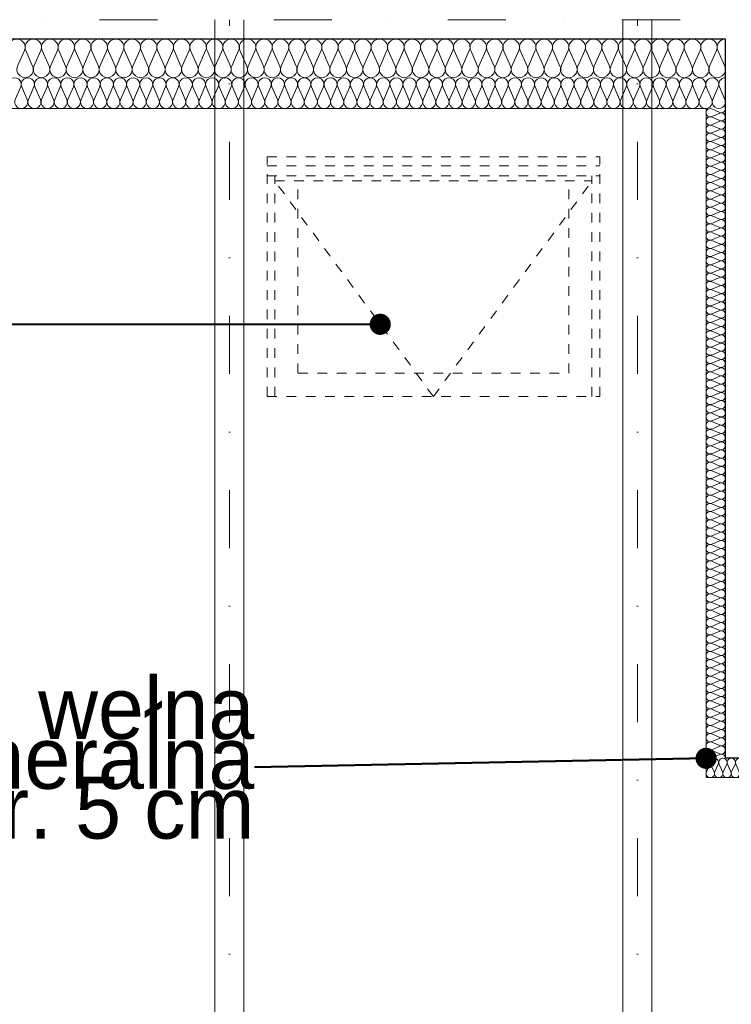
# Model space of a CAD drawing. Extents: x -440864 to -355682, y 13652 to 155872.
# Tile 138 of 179: x -421019 to -419180, y 92619 to 95165. Entities that reach past the tile are written whole.
import ezdxf

# ---------------------------------------------------------------- set-up
doc = ezdxf.new("R2010")
doc.units = 0
doc.header["$MEASUREMENT"] = 0
doc.linetypes.add('Dot & Dashed', pattern=[450, 150, -150, 0, -150])
doc.linetypes.add('Hidden Line', pattern=[50, 25, -25])
doc.layers.get('0').update_dxf_attribs({"color": 252})
for name, color, linetype in [('#podkład', 252, 'Continuous'), ('Arch ocieplenie', 252, 'Continuous'), ('Inwent Izolacje', 252, 'Continuous')]:
    doc.layers.add(name, color=color, linetype=linetype)
for name, color, linetype, lineweight in [('Arch ocieplenie_Nr_Pióra__44', 252, 'Continuous', 13), ('Arch okna_Nr_Pióra__21', 252, 'Continuous', 9), ('Arch opisy_Nr_Pióra__21', 252, 'Continuous', 9), ('Arch wykończenie_Nr_Pióra__3', 252, 'Continuous', 18), ('Inwent Izolacje_Nr_Pióra__44', 252, 'Continuous', 13), ('INWENT KONST. DREWNIANA_Nr_Pióra__2', 252, 'Continuous', 13), ('INWENT KONST. DREWNIANA_Nr_Pióra__21', 252, 'Continuous', 9), ('INWENT.ŚCIANY_Nr_Pióra__1', 252, 'Continuous', 25)]:
    doc.layers.add(name, color=color, linetype=linetype, lineweight=lineweight)
doc.styles.add('GENERATED_STYLE_4', font='txt')
doc.dimstyles.new('GENERATED_STYLE__7', dxfattribs={"dimtxt": 0.18, "dimasz": 109.44, "dimexe": 0.18, "dimexo": 0.0625, "dimgap": 0.09, "dimtad": 0, "dimtih": 1, "dimtoh": 1, "dimdec": 4, "dimzin": 0, "dimdsep": 46, "dimcen": 0.09, "dimadec": 0, "dimazin": 0, "dimtfac": 1, "dimtdec": 4, "dimtmove": 0, "dimatfit": 3, "dimldrblk": 'ARROWHEAD_11', "dimfxl": 1, "dimtolj": 1, "dimtzin": 0, "dimarcsym": 0})

# ---------------------------------------------------------------- blocks, each defined once
blk = doc.blocks.new('Izolacja cieplna 14_225', base_point=(-429844.9, 96852.6))
at = {"layer": 'Arch ocieplenie_Nr_Pióra__44', "linetype": 'Continuous'}
for p, q in [((-421030.9, 96796.4), (-421016.7, 96828.8)), ((-421013.9, 96828.8), (-420999.7, 96796.4)), ((-420996.9, 96796.4), (-420982.7, 96828.8)), ((-420979.9, 96828.8), (-420965.7, 96796.4)), ((-420962.8, 96796.4), (-420948.7, 96828.8)), ((-420945.8, 96828.8), (-420931.7, 96796.4)), ((-420928.8, 96796.4), (-420914.7, 96828.8)), ((-420911.8, 96828.8), (-420897.7, 96796.4)), ((-420894.8, 96796.4), (-420880.6, 96828.8)), ((-420877.8, 96828.8), (-420863.6, 96796.4)), ((-420860.8, 96796.4), (-420846.6, 96828.8)), ((-420843.8, 96828.8), (-420829.6, 96796.4)), ((-420826.7, 96796.4), (-420812.6, 96828.8)), ((-420809.7, 96828.8), (-420795.6, 96796.4)), ((-420792.7, 96796.4), (-420778.6, 96828.8)), ((-420775.7, 96828.8), (-420761.6, 96796.4)), ((-420758.7, 96796.4), (-420744.5, 96828.8)), ((-420741.7, 96828.8), (-420727.5, 96796.4)), ((-420724.7, 96796.4), (-420710.5, 96828.8)), ((-420707.7, 96828.8), (-420693.5, 96796.4)), ((-420690.6, 96796.4), (-420676.5, 96828.8)), ((-420673.6, 96828.8), (-420659.5, 96796.4)), ((-420656.6, 96796.4), (-420642.5, 96828.8)), ((-420639.6, 96828.8), (-420625.4, 96796.4)), ((-420622.6, 96796.4), (-420608.4, 96828.8)), ((-420605.6, 96828.8), (-420591.4, 96796.4)), ((-420588.6, 96796.4), (-420574.4, 96828.8)), ((-420571.6, 96828.8), (-420557.4, 96796.4)), ((-420554.5, 96796.4), (-420540.4, 96828.8)), ((-420537.5, 96828.8), (-420523.4, 96796.4)), ((-420520.5, 96796.4), (-420506.4, 96828.8)), ((-420503.5, 96828.8), (-420489.3, 96796.4)), ((-420486.5, 96796.4), (-420472.3, 96828.8)), ((-420469.5, 96828.8), (-420455.3, 96796.4)), ((-420452.5, 96796.4), (-420438.3, 96828.8)), ((-420435.5, 96828.8), (-420421.3, 96796.4)), ((-420418.4, 96796.4), (-420404.3, 96828.8)), ((-420401.4, 96828.8), (-420387.3, 96796.4)), ((-420384.4, 96796.4), (-420370.3, 96828.8)), ((-420367.4, 96828.8), (-420353.2, 96796.4)), ((-420350.4, 96796.4), (-420336.2, 96828.8)), ((-420333.4, 96828.8), (-420319.2, 96796.4)), ((-420316.4, 96796.4), (-420302.2, 96828.8)), ((-420299.3, 96828.8), (-420285.2, 96796.4)), ((-420282.3, 96796.4), (-420268.2, 96828.8)), ((-420265.3, 96828.8), (-420251.2, 96796.4)), ((-420248.3, 96796.4), (-420234.2, 96828.8)), ((-420231.3, 96828.8), (-420217.1, 96796.4)), ((-420214.3, 96796.4), (-420200.1, 96828.8)), ((-420197.3, 96828.8), (-420183.1, 96796.4)), ((-420180.3, 96796.4), (-420166.1, 96828.8)), ((-420163.2, 96828.8), (-420149.1, 96796.4)), ((-420146.2, 96796.4), (-420132.1, 96828.8)), ((-420129.2, 96828.8), (-420115.1, 96796.4)), ((-420112.2, 96796.4), (-420098.1, 96828.8)), ((-420095.2, 96828.8), (-420081, 96796.4)), ((-420078.2, 96796.4), (-420064, 96828.8)), ((-420061.2, 96828.8), (-420047, 96796.4)), ((-420044.2, 96796.4), (-420030, 96828.8)), ((-420027.1, 96828.8), (-420013, 96796.4)), ((-420010.1, 96796.4), (-419996, 96828.8)), ((-419993.1, 96828.8), (-419979, 96796.4)), ((-419976.1, 96796.4), (-419962, 96828.8)), ((-419959.1, 96828.8), (-419944.9, 96796.4)), ((-419942.1, 96796.4), (-419927.9, 96828.8)), ((-419925.1, 96828.8), (-419910.9, 96796.4)), ((-419908.1, 96796.4), (-419893.9, 96828.8)), ((-419891, 96828.8), (-419876.9, 96796.4)), ((-419874, 96796.4), (-419859.9, 96828.8)), ((-419857, 96828.8), (-419842.9, 96796.4)), ((-419840, 96796.4), (-419825.8, 96828.8)), ((-419823, 96828.8), (-419808.8, 96796.4)), ((-419806, 96796.4), (-419791.8, 96828.8)), ((-419789, 96828.8), (-419774.8, 96796.4)), ((-419772, 96796.4), (-419757.8, 96828.8)), ((-419754.9, 96828.8), (-419740.8, 96796.4)), ((-419737.9, 96796.4), (-419723.8, 96828.8)), ((-419720.9, 96828.8), (-419706.8, 96796.4)), ((-419703.9, 96796.4), (-419689.7, 96828.8)), ((-419686.9, 96828.8), (-419672.7, 96796.4)), ((-419669.9, 96796.4), (-419655.7, 96828.8)), ((-419652.9, 96828.8), (-419638.7, 96796.4)), ((-419635.9, 96796.4), (-419621.7, 96828.8)), ((-419618.8, 96828.8), (-419604.7, 96796.4)), ((-419601.8, 96796.4), (-419587.7, 96828.8)), ((-419584.8, 96828.8), (-419570.7, 96796.4)), ((-419567.8, 96796.4), (-419553.6, 96828.8)), ((-419550.8, 96828.8), (-419536.6, 96796.4)), ((-419533.8, 96796.4), (-419519.6, 96828.8)), ((-419516.8, 96828.8), (-419502.6, 96796.4)), ((-419499.7, 96796.4), (-419485.6, 96828.8)), ((-419482.7, 96828.8), (-419468.6, 96796.4)), ((-419465.7, 96796.4), (-419451.6, 96828.8)), ((-419448.7, 96828.8), (-419434.6, 96796.4)), ((-419431.7, 96796.4), (-419417.5, 96828.8)), ((-419414.7, 96828.8), (-419400.5, 96796.4)), ((-419397.7, 96796.4), (-419383.5, 96828.8)), ((-419380.7, 96828.8), (-419366.5, 96796.4)), ((-419363.6, 96796.4), (-419349.5, 96828.8)), ((-419346.6, 96828.8), (-419332.5, 96796.4)), ((-419329.6, 96796.4), (-419315.5, 96828.8)), ((-419312.6, 96828.8), (-419298.5, 96796.4)), ((-419295.6, 96796.4), (-419281.4, 96828.8)), ((-419278.6, 96828.8), (-419264.4, 96796.4)), ((-419261.6, 96796.4), (-419247.4, 96828.8)), ((-419244.6, 96828.8), (-419230.4, 96796.4)), ((-419227.5, 96796.4), (-419213.4, 96828.8)), ((-419210.5, 96828.8), (-419196.4, 96796.4))]:
    blk.add_line(p, q, dxfattribs=at)
for centre, start_param, end_param in [((-421032.3, 96835.6), 4.299595, 8.266774), ((-420998.3, 96835.6), 4.299595, 8.266774), ((-420964.3, 96835.6), 4.299595, 8.266774), ((-420930.3, 96835.6), 4.299595, 8.266774), ((-420896.2, 96835.6), 4.299595, 8.266774), ((-420862.2, 96835.6), 4.299595, 8.266774), ((-420828.2, 96835.6), 4.299595, 8.266774), ((-420794.1, 96835.6), 4.299595, 8.266774), ((-420760.1, 96835.6), 4.299595, 8.266774), ((-420726.1, 96835.6), 4.299595, 8.266774), ((-420692.1, 96835.6), 4.299595, 8.266774), ((-420658, 96835.6), 4.299595, 8.266774), ((-420624, 96835.6), 4.299595, 8.266774), ((-420590, 96835.6), 4.299595, 8.266774), ((-420556, 96835.6), 4.299595, 8.266774), ((-420521.9, 96835.6), 4.299595, 8.266774), ((-420487.9, 96835.6), 4.299595, 8.266774), ((-420453.9, 96835.6), 4.299595, 8.266774), ((-420419.9, 96835.6), 4.299595, 8.266774), ((-420385.8, 96835.6), 4.299595, 8.266774), ((-420351.8, 96835.6), 4.299595, 8.266774), ((-420317.8, 96835.6), 4.299595, 8.266774), ((-420283.8, 96835.6), 4.299595, 8.266774), ((-420249.7, 96835.6), 4.299595, 8.266774), ((-420215.7, 96835.6), 4.299595, 8.266774), ((-420181.7, 96835.6), 4.299595, 8.266774), ((-420147.7, 96835.6), 4.299595, 8.266774), ((-420113.6, 96835.6), 4.299595, 8.266774), ((-420079.6, 96835.6), 4.299595, 8.266774), ((-420045.6, 96835.6), 4.299595, 8.266774), ((-420011.6, 96835.6), 4.299595, 8.266774), ((-419977.5, 96835.6), 4.299595, 8.266774), ((-419943.5, 96835.6), 4.299595, 8.266774), ((-419909.5, 96835.6), 4.299595, 8.266774), ((-419875.5, 96835.6), 4.299595, 8.266774), ((-419841.4, 96835.6), 4.299595, 8.266774), ((-419807.4, 96835.6), 4.299595, 8.266774), ((-419773.4, 96835.6), 4.299595, 8.266774), ((-419739.4, 96835.6), 4.299595, 8.266774), ((-419705.3, 96835.6), 4.299595, 8.266774), ((-419671.3, 96835.6), 4.299595, 8.266774), ((-419637.3, 96835.6), 4.299595, 8.266774), ((-419603.3, 96835.6), 4.299595, 8.266774), ((-419569.2, 96835.6), 4.299595, 8.266774), ((-419535.2, 96835.6), 4.299595, 8.266774), ((-419501.2, 96835.6), 4.299595, 8.266774), ((-419467.2, 96835.6), 4.299595, 8.266774), ((-419433.1, 96835.6), 4.299595, 8.266774), ((-419399.1, 96835.6), 4.299595, 8.266774), ((-419365.1, 96835.6), 4.299595, 8.266774), ((-419331, 96835.6), 4.299595, 8.266774), ((-419297, 96835.6), 4.299595, 8.266774), ((-419263, 96835.6), 4.299595, 8.266774), ((-419229, 96835.6), 4.299595, 8.266774), ((-419194.9, 96835.6), 6.283185, 8.266774), ((-421015.3, 96789.6), 1.158003, 5.125183), ((-420981.3, 96789.6), 1.158003, 5.125183), ((-420947.3, 96789.6), 1.158003, 5.125183), ((-420913.2, 96789.6), 1.158003, 5.125183), ((-420879.2, 96789.6), 1.158003, 5.125183), ((-420845.2, 96789.6), 1.158003, 5.125183), ((-420811.2, 96789.6), 1.158003, 5.125183), ((-420777.1, 96789.6), 1.158003, 5.125183), ((-420743.1, 96789.6), 1.158003, 5.125183), ((-420709.1, 96789.6), 1.158003, 5.125183), ((-420675.1, 96789.6), 1.158003, 5.125183), ((-420641, 96789.6), 1.158003, 5.125183), ((-420607, 96789.6), 1.158003, 5.125183), ((-420573, 96789.6), 1.158003, 5.125183), ((-420539, 96789.6), 1.158003, 5.125183), ((-420504.9, 96789.6), 1.158003, 5.125183), ((-420470.9, 96789.6), 1.158003, 5.125183), ((-420436.9, 96789.6), 1.158003, 5.125183), ((-420402.9, 96789.6), 1.158003, 5.125183), ((-420368.8, 96789.6), 1.158003, 5.125183), ((-420334.8, 96789.6), 1.158003, 5.125183), ((-420300.8, 96789.6), 1.158003, 5.125183), ((-420266.8, 96789.6), 1.158003, 5.125183), ((-420232.7, 96789.6), 1.158003, 5.125183), ((-420198.7, 96789.6), 1.158003, 5.125183), ((-420164.7, 96789.6), 1.158003, 5.125183), ((-420130.6, 96789.6), 1.158003, 5.125183), ((-420096.6, 96789.6), 1.158003, 5.125183), ((-420062.6, 96789.6), 1.158003, 5.125183), ((-420028.6, 96789.6), 1.158003, 5.125183), ((-419994.5, 96789.6), 1.158003, 5.125183), ((-419960.5, 96789.6), 1.158003, 5.125183), ((-419926.5, 96789.6), 1.158003, 5.125183), ((-419892.5, 96789.6), 1.158003, 5.125183), ((-419858.4, 96789.6), 1.158003, 5.125183), ((-419824.4, 96789.6), 1.158003, 5.125183), ((-419790.4, 96789.6), 1.158003, 5.125183), ((-419756.4, 96789.6), 1.158003, 5.125183), ((-419722.3, 96789.6), 1.158003, 5.125183), ((-419688.3, 96789.6), 1.158003, 5.125183), ((-419654.3, 96789.6), 1.158003, 5.125183), ((-419620.3, 96789.6), 1.158003, 5.125183), ((-419586.2, 96789.6), 1.158003, 5.125183), ((-419552.2, 96789.6), 1.158003, 5.125183), ((-419518.2, 96789.6), 1.158003, 5.125183), ((-419484.2, 96789.6), 1.158003, 5.125183), ((-419450.1, 96789.6), 1.158003, 5.125183), ((-419416.1, 96789.6), 1.158003, 5.125183), ((-419382.1, 96789.6), 1.158003, 5.125183), ((-419348.1, 96789.6), 1.158003, 5.125183), ((-419314, 96789.6), 1.158003, 5.125183), ((-419280, 96789.6), 1.158003, 5.125183), ((-419246, 96789.6), 1.158003, 5.125183), ((-419212, 96789.6), 1.158003, 5.125183)]:
    blk.add_ellipse(centre, major_axis=(0, 17), ratio=0.999906, start_param=start_param, end_param=end_param, dxfattribs=at)
blk = doc.blocks.new('Izolacja cieplna 14_226', base_point=(-419194.9, 96952.6))
at = {"layer": 'Arch ocieplenie_Nr_Pióra__44', "linetype": 'Continuous'}
for p, q in [((-421007.2, 96922.8), (-421025, 96882.4)), ((-420985.9, 96882.4), (-421003.7, 96922.8)), ((-420964.6, 96922.8), (-420982.4, 96882.4)), ((-420943.3, 96882.4), (-420961.1, 96922.8)), ((-420922, 96922.8), (-420939.8, 96882.4)), ((-420900.7, 96882.4), (-420918.5, 96922.8)), ((-420879.4, 96922.8), (-420897.2, 96882.4)), ((-420858.1, 96882.4), (-420875.9, 96922.8)), ((-420836.8, 96922.8), (-420854.6, 96882.4)), ((-420815.5, 96882.4), (-420833.3, 96922.8)), ((-420794.2, 96922.8), (-420812, 96882.4)), ((-420772.9, 96882.4), (-420790.7, 96922.8)), ((-420751.6, 96922.8), (-420769.4, 96882.4)), ((-420730.3, 96882.4), (-420748.1, 96922.8)), ((-420709, 96922.8), (-420726.8, 96882.4)), ((-420687.7, 96882.4), (-420705.5, 96922.8)), ((-420666.4, 96922.8), (-420684.2, 96882.4)), ((-420645.1, 96882.4), (-420662.9, 96922.8)), ((-420623.8, 96922.8), (-420641.6, 96882.4)), ((-420602.5, 96882.4), (-420620.3, 96922.8)), ((-420581.2, 96922.8), (-420599, 96882.4)), ((-420559.9, 96882.4), (-420577.7, 96922.8)), ((-420538.6, 96922.8), (-420556.4, 96882.4)), ((-420517.3, 96882.4), (-420535.1, 96922.8)), ((-420496, 96922.8), (-420513.8, 96882.4)), ((-420474.7, 96882.4), (-420492.5, 96922.8)), ((-420453.4, 96922.8), (-420471.2, 96882.4)), ((-420432.1, 96882.4), (-420449.9, 96922.8)), ((-420410.8, 96922.8), (-420428.6, 96882.4)), ((-420389.5, 96882.4), (-420407.3, 96922.8)), ((-420368.2, 96922.8), (-420386, 96882.4)), ((-420346.9, 96882.4), (-420364.7, 96922.8)), ((-420325.6, 96922.8), (-420343.4, 96882.4)), ((-420304.3, 96882.4), (-420322.1, 96922.8)), ((-420283, 96922.8), (-420300.8, 96882.4)), ((-420261.7, 96882.4), (-420279.5, 96922.8)), ((-420240.4, 96922.8), (-420258.2, 96882.4)), ((-420219.1, 96882.4), (-420236.9, 96922.8)), ((-420197.8, 96922.8), (-420215.6, 96882.4)), ((-420176.5, 96882.4), (-420194.3, 96922.8)), ((-420155.2, 96922.8), (-420173, 96882.4)), ((-420133.9, 96882.4), (-420151.7, 96922.8)), ((-420112.6, 96922.8), (-420130.4, 96882.4)), ((-420091.3, 96882.4), (-420109.1, 96922.8)), ((-420070, 96922.8), (-420087.8, 96882.4)), ((-420048.7, 96882.4), (-420066.5, 96922.8)), ((-420027.4, 96922.8), (-420045.2, 96882.4)), ((-420006.1, 96882.4), (-420023.9, 96922.8)), ((-419984.8, 96922.8), (-420002.6, 96882.4)), ((-419963.5, 96882.4), (-419981.3, 96922.8)), ((-419942.2, 96922.8), (-419960, 96882.4)), ((-419920.9, 96882.4), (-419938.7, 96922.8)), ((-419899.6, 96922.8), (-419917.4, 96882.4)), ((-419878.3, 96882.4), (-419896.1, 96922.8)), ((-419857, 96922.8), (-419874.8, 96882.4)), ((-419835.7, 96882.4), (-419853.5, 96922.8)), ((-419814.4, 96922.8), (-419832.2, 96882.4)), ((-419793.1, 96882.4), (-419810.9, 96922.8)), ((-419771.8, 96922.8), (-419789.6, 96882.4)), ((-419750.5, 96882.4), (-419768.3, 96922.8)), ((-419729.2, 96922.8), (-419747, 96882.4)), ((-419707.9, 96882.4), (-419725.7, 96922.8)), ((-419686.6, 96922.8), (-419704.4, 96882.4)), ((-419665.3, 96882.4), (-419683.1, 96922.8)), ((-419644, 96922.8), (-419661.8, 96882.4)), ((-419622.7, 96882.4), (-419640.5, 96922.8)), ((-419601.4, 96922.8), (-419619.2, 96882.4)), ((-419580.1, 96882.4), (-419597.9, 96922.8)), ((-419558.8, 96922.8), (-419576.6, 96882.4)), ((-419537.5, 96882.4), (-419555.3, 96922.8)), ((-419516.2, 96922.8), (-419534, 96882.4)), ((-419494.9, 96882.4), (-419512.7, 96922.8)), ((-419473.6, 96922.8), (-419491.4, 96882.4)), ((-419452.3, 96882.4), (-419470.1, 96922.8)), ((-419431, 96922.8), (-419448.8, 96882.4)), ((-419409.7, 96882.4), (-419427.5, 96922.8)), ((-419388.4, 96922.8), (-419406.2, 96882.4)), ((-419367.1, 96882.4), (-419384.9, 96922.8)), ((-419345.8, 96922.8), (-419363.6, 96882.4)), ((-419324.5, 96882.4), (-419342.3, 96922.8)), ((-419303.2, 96922.8), (-419321, 96882.4)), ((-419281.9, 96882.4), (-419299.7, 96922.8)), ((-419260.6, 96922.8), (-419278.4, 96882.4)), ((-419239.3, 96882.4), (-419257.1, 96922.8)), ((-419218, 96922.8), (-419235.8, 96882.4)), ((-419196.7, 96882.4), (-419214.5, 96922.8))]:
    blk.add_line(p, q, dxfattribs=at)
for centre, start_param, end_param in [((-421026.7, 96931.3), 2.7288, 6.695979), ((-420984.1, 96931.3), 2.7288, 6.695979), ((-420941.5, 96931.3), 2.7288, 6.695979), ((-420898.9, 96931.3), 2.7288, 6.695979), ((-420856.3, 96931.3), 2.7288, 6.695979), ((-420813.7, 96931.3), 2.7288, 6.695979), ((-420771.1, 96931.3), 2.7288, 6.695979), ((-420728.5, 96931.3), 2.7288, 6.695979), ((-420685.9, 96931.3), 2.7288, 6.695979), ((-420643.3, 96931.3), 2.7288, 6.695979), ((-420600.7, 96931.3), 2.7288, 6.695979), ((-420558.1, 96931.3), 2.7288, 6.695979), ((-420515.5, 96931.3), 2.7288, 6.695979), ((-420472.9, 96931.3), 2.7288, 6.695979), ((-420430.3, 96931.3), 2.7288, 6.695979), ((-420387.7, 96931.3), 2.7288, 6.695979), ((-420345.1, 96931.3), 2.7288, 6.695979), ((-420302.5, 96931.3), 2.7288, 6.695979), ((-420259.9, 96931.3), 2.7288, 6.695979), ((-420217.3, 96931.3), 2.7288, 6.695979), ((-420174.7, 96931.3), 2.7288, 6.695979), ((-420132.1, 96931.3), 2.7288, 6.695979), ((-420089.5, 96931.3), 2.7288, 6.695979), ((-420046.9, 96931.3), 2.7288, 6.695979), ((-420004.3, 96931.3), 2.7288, 6.695979), ((-419961.7, 96931.3), 2.7288, 6.695979), ((-419919.1, 96931.3), 2.7288, 6.695979), ((-419876.5, 96931.3), 2.7288, 6.695979), ((-419833.9, 96931.3), 2.7288, 6.695979), ((-419791.3, 96931.3), 2.7288, 6.695979), ((-419748.7, 96931.3), 2.7288, 6.695979), ((-419706.1, 96931.3), 2.7288, 6.695979), ((-419663.5, 96931.3), 2.7288, 6.695979), ((-419620.9, 96931.3), 2.7288, 6.695979), ((-419578.3, 96931.3), 2.7288, 6.695979), ((-419535.7, 96931.3), 2.7288, 6.695979), ((-419493.1, 96931.3), 2.7288, 6.695979), ((-419450.5, 96931.3), 2.7288, 6.695979), ((-419407.9, 96931.3), 2.7288, 6.695979), ((-419365.3, 96931.3), 2.7288, 6.695979), ((-419322.7, 96931.3), 2.7288, 6.695979), ((-419280.1, 96931.3), 2.7288, 6.695979), ((-419237.5, 96931.3), 2.7288, 6.695979), ((-419194.9, 96931.3), 4.712389, 6.695979), ((-421005.4, 96873.9), 5.870392, 9.837571), ((-420962.8, 96873.9), 5.870392, 9.837571), ((-420920.2, 96873.9), 5.870392, 9.837571), ((-420877.6, 96873.9), 5.870392, 9.837571), ((-420835, 96873.9), 5.870392, 9.837571), ((-420792.4, 96873.9), 5.870392, 9.837571), ((-420749.8, 96873.9), 5.870392, 9.837571), ((-420707.2, 96873.9), 5.870392, 9.837571), ((-420664.6, 96873.9), 5.870392, 9.837571), ((-420622, 96873.9), 5.870392, 9.837571), ((-420579.4, 96873.9), 5.870392, 9.837571), ((-420536.8, 96873.9), 5.870392, 9.837571), ((-420494.2, 96873.9), 5.870392, 9.837571), ((-420451.6, 96873.9), 5.870392, 9.837571), ((-420409, 96873.9), 5.870392, 9.837571), ((-420366.4, 96873.9), 5.870392, 9.837571), ((-420323.8, 96873.9), 5.870392, 9.837571), ((-420281.2, 96873.9), 5.870392, 9.837571), ((-420238.6, 96873.9), 5.870392, 9.837571), ((-420196, 96873.9), 5.870392, 9.837571), ((-420153.4, 96873.9), 5.870392, 9.837571), ((-420110.8, 96873.9), 5.870392, 9.837571), ((-420068.2, 96873.9), 5.870392, 9.837571), ((-420025.6, 96873.9), 5.870392, 9.837571), ((-419983, 96873.9), 5.870392, 9.837571), ((-419940.4, 96873.9), 5.870392, 9.837571), ((-419897.8, 96873.9), 5.870392, 9.837571), ((-419855.2, 96873.9), 5.870392, 9.837571), ((-419812.6, 96873.9), 5.870392, 9.837571), ((-419770, 96873.9), 5.870392, 9.837571), ((-419727.4, 96873.9), 5.870392, 9.837571), ((-419684.8, 96873.9), 5.870392, 9.837571), ((-419642.2, 96873.9), 5.870392, 9.837571), ((-419599.6, 96873.9), 5.870392, 9.837571), ((-419557, 96873.9), 5.870392, 9.837571), ((-419514.4, 96873.9), 5.870392, 9.837571), ((-419471.8, 96873.9), 5.870392, 9.837571), ((-419429.2, 96873.9), 5.870392, 9.837571), ((-419386.6, 96873.9), 5.870392, 9.837571), ((-419344, 96873.9), 5.870392, 9.837571), ((-419301.4, 96873.9), 5.870392, 9.837571), ((-419258.8, 96873.9), 5.870392, 9.837571), ((-419216.2, 96873.9), 5.870392, 9.837571)]:
    blk.add_ellipse(centre, major_axis=(-21.3, 0), ratio=0.998489, start_param=start_param, end_param=end_param, dxfattribs=at)
blk = doc.blocks.new('Izolacja cieplna 14_362', base_point=(-419194.9, 95092.6))
at = {"layer": 'Inwent Izolacje_Nr_Pióra__44', "linetype": 'Continuous'}
for p, q in [((-419209.8, 96762.9), (-419230, 96771.7)), ((-419230, 96752.2), (-419209.8, 96761.1)), ((-419209.8, 96741.6), (-419230, 96750.4)), ((-419230, 96731), (-419209.8, 96739.8)), ((-419209.8, 96720.3), (-419230, 96729.2)), ((-419230, 96709.7), (-419209.8, 96718.6)), ((-419209.8, 96699.1), (-419230, 96707.9)), ((-419230, 96688.4), (-419209.8, 96697.3)), ((-419209.8, 96677.8), (-419230, 96686.7)), ((-419230, 96667.2), (-419209.8, 96676)), ((-419209.8, 96656.5), (-419230, 96665.4)), ((-419230, 96645.9), (-419209.8, 96654.8)), ((-419209.8, 96635.3), (-419230, 96644.1)), ((-419230, 96624.6), (-419209.8, 96633.5)), ((-419209.8, 96614), (-419230, 96622.9)), ((-419230, 96603.4), (-419209.8, 96612.2)), ((-419209.8, 96592.7), (-419230, 96601.6)), ((-419230, 96582.1), (-419209.8, 96591)), ((-419209.8, 96571.5), (-419230, 96580.3)), ((-419230, 96560.8), (-419209.8, 96569.7)), ((-419209.8, 96550.2), (-419230, 96559.1)), ((-419230, 96539.6), (-419209.8, 96548.4)), ((-419209.8, 96528.9), (-419230, 96537.8)), ((-419230, 96518.3), (-419209.8, 96527.2)), ((-419209.8, 96507.7), (-419230, 96516.5)), ((-419230, 96497), (-419209.8, 96505.9)), ((-419209.8, 96486.4), (-419230, 96495.3)), ((-419230, 96475.8), (-419209.8, 96484.6)), ((-419209.8, 96465.1), (-419230, 96474)), ((-419230, 96454.5), (-419209.8, 96463.4)), ((-419209.8, 96443.9), (-419230, 96452.7)), ((-419230, 96433.2), (-419209.8, 96442.1)), ((-419209.8, 96422.6), (-419230, 96431.5)), ((-419230, 96412), (-419209.8, 96420.8)), ((-419209.8, 96401.4), (-419230, 96410.2)), ((-419230, 96390.7), (-419209.8, 96399.6)), ((-419209.8, 96380.1), (-419230, 96388.9)), ((-419230, 96369.5), (-419209.8, 96378.3)), ((-419209.8, 96358.8), (-419230, 96367.7)), ((-419230, 96348.2), (-419209.8, 96357)), ((-419209.8, 96337.6), (-419230, 96346.4)), ((-419230, 96326.9), (-419209.8, 96335.8)), ((-419209.8, 96316.3), (-419230, 96325.1)), ((-419230, 96305.7), (-419209.8, 96314.5)), ((-419209.8, 96295), (-419230, 96303.9)), ((-419230, 96284.4), (-419209.8, 96293.2)), ((-419209.8, 96273.8), (-419230, 96282.6)), ((-419230, 96263.1), (-419209.8, 96272)), ((-419209.8, 96252.5), (-419230, 96261.3)), ((-419230, 96241.9), (-419209.8, 96250.7)), ((-419209.8, 96231.2), (-419230, 96240.1)), ((-419230, 96220.6), (-419209.8, 96229.4)), ((-419209.8, 96210), (-419230, 96218.8)), ((-419230, 96199.3), (-419209.8, 96208.2)), ((-419209.8, 96188.7), (-419230, 96197.5)), ((-419230, 96178.1), (-419209.8, 96186.9)), ((-419209.8, 96167.4), (-419230, 96176.3)), ((-419230, 96156.8), (-419209.8, 96165.6)), ((-419209.8, 96146.2), (-419230, 96155)), ((-419230, 96135.5), (-419209.8, 96144.4)), ((-419209.8, 96124.9), (-419230, 96133.7)), ((-419230, 96114.3), (-419209.8, 96123.1)), ((-419209.8, 96103.6), (-419230, 96112.5)), ((-419230, 96093), (-419209.8, 96101.8)), ((-419209.8, 96082.4), (-419230, 96091.2)), ((-419230, 96071.7), (-419209.8, 96080.6)), ((-419209.8, 96061.1), (-419230, 96069.9)), ((-419230, 96050.5), (-419209.8, 96059.3)), ((-419209.8, 96039.8), (-419230, 96048.7)), ((-419230, 96029.2), (-419209.8, 96038)), ((-419209.8, 96018.6), (-419230, 96027.4)), ((-419230, 96007.9), (-419209.8, 96016.8)), ((-419209.8, 95997.3), (-419230, 96006.1)), ((-419230, 95986.7), (-419209.8, 95995.5)), ((-419209.8, 95976), (-419230, 95984.9)), ((-419230, 95965.4), (-419209.8, 95974.2)), ((-419209.8, 95954.8), (-419230, 95963.6)), ((-419230, 95944.1), (-419209.8, 95953)), ((-419209.8, 95933.5), (-419230, 95942.3)), ((-419230, 95922.9), (-419209.8, 95931.7)), ((-419209.8, 95912.2), (-419230, 95921.1)), ((-419230, 95901.6), (-419209.8, 95910.5)), ((-419209.8, 95891), (-419230, 95899.8)), ((-419230, 95880.3), (-419209.8, 95889.2)), ((-419209.8, 95869.7), (-419230, 95878.6)), ((-419230, 95859.1), (-419209.8, 95867.9)), ((-419209.8, 95848.4), (-419230, 95857.3)), ((-419230, 95837.8), (-419209.8, 95846.7)), ((-419209.8, 95827.2), (-419230, 95836)), ((-419230, 95816.5), (-419209.8, 95825.4)), ((-419209.8, 95805.9), (-419230, 95814.8)), ((-419230, 95795.3), (-419209.8, 95804.1)), ((-419209.8, 95784.6), (-419230, 95793.5)), ((-419230, 95774), (-419209.8, 95782.9)), ((-419209.8, 95763.4), (-419230, 95772.2)), ((-419230, 95752.7), (-419209.8, 95761.6)), ((-419209.8, 95742.1), (-419230, 95751)), ((-419230, 95731.5), (-419209.8, 95740.3)), ((-419209.8, 95720.8), (-419230, 95729.7)), ((-419230, 95710.2), (-419209.8, 95719.1)), ((-419209.8, 95699.6), (-419230, 95708.4)), ((-419230, 95688.9), (-419209.8, 95697.8)), ((-419209.8, 95678.3), (-419230, 95687.2)), ((-419230, 95667.7), (-419209.8, 95676.5)), ((-419209.8, 95657), (-419230, 95665.9)), ((-419230, 95646.4), (-419209.8, 95655.3)), ((-419209.8, 95635.8), (-419230, 95644.6)), ((-419230, 95625.1), (-419209.8, 95634)), ((-419209.8, 95614.5), (-419230, 95623.4)), ((-419230, 95603.9), (-419209.8, 95612.7)), ((-419209.8, 95593.3), (-419230, 95602.1)), ((-419230, 95582.6), (-419209.8, 95591.5)), ((-419209.8, 95572), (-419230, 95580.8)), ((-419230, 95561.4), (-419209.8, 95570.2)), ((-419209.8, 95550.7), (-419230, 95559.6)), ((-419230, 95540.1), (-419209.8, 95548.9)), ((-419209.8, 95529.5), (-419230, 95538.3)), ((-419230, 95518.8), (-419209.8, 95527.7)), ((-419209.8, 95508.2), (-419230, 95517)), ((-419230, 95497.6), (-419209.8, 95506.4)), ((-419209.8, 95486.9), (-419230, 95495.8)), ((-419230, 95476.3), (-419209.8, 95485.1)), ((-419209.8, 95465.7), (-419230, 95474.5)), ((-419230, 95455), (-419209.8, 95463.9)), ((-419209.8, 95444.4), (-419230, 95453.2)), ((-419230, 95433.8), (-419209.8, 95442.6)), ((-419209.8, 95423.1), (-419230, 95432)), ((-419230, 95412.5), (-419209.8, 95421.3)), ((-419209.8, 95401.9), (-419230, 95410.7)), ((-419230, 95391.2), (-419209.8, 95400.1)), ((-419209.8, 95380.6), (-419230, 95389.4)), ((-419230, 95370), (-419209.8, 95378.8)), ((-419209.8, 95359.3), (-419230, 95368.2)), ((-419230, 95348.7), (-419209.8, 95357.5)), ((-419209.8, 95338.1), (-419230, 95346.9)), ((-419230, 95327.4), (-419209.8, 95336.3)), ((-419209.8, 95316.8), (-419230, 95325.6)), ((-419230, 95306.2), (-419209.8, 95315)), ((-419209.8, 95295.5), (-419230, 95304.4)), ((-419230, 95284.9), (-419209.8, 95293.7)), ((-419209.8, 95274.3), (-419230, 95283.1)), ((-419230, 95263.6), (-419209.8, 95272.5)), ((-419209.8, 95253), (-419230, 95261.8)), ((-419230, 95242.4), (-419209.8, 95251.2)), ((-419209.8, 95231.7), (-419230, 95240.6)), ((-419230, 95221.1), (-419209.8, 95229.9)), ((-419209.8, 95210.5), (-419230, 95219.3)), ((-419230, 95199.8), (-419209.8, 95208.7)), ((-419209.8, 95189.2), (-419230, 95198)), ((-419230, 95178.6), (-419209.8, 95187.4)), ((-419209.8, 95167.9), (-419230, 95176.8)), ((-419230, 95157.3), (-419209.8, 95166.1)), ((-419209.8, 95146.7), (-419230, 95155.5)), ((-419230, 95136), (-419209.8, 95144.9)), ((-419209.8, 95125.4), (-419230, 95134.2)), ((-419230, 95114.8), (-419209.8, 95123.6)), ((-419209.8, 95104.1), (-419230, 95113)), ((-419230, 95093.5), (-419209.8, 95102.4))]:
    blk.add_line(p, q, dxfattribs=at)
for centre, start_param, end_param in [((-419234.3, 96762), 4.299595, 8.266775), ((-419234.3, 96740.7), 4.299595, 8.266775), ((-419205.6, 96772.6), 1.158004, 3.141593), ((-419205.6, 96751.3), 1.158004, 5.125183), ((-419234.3, 96719.4), 4.299595, 8.266775), ((-419205.6, 96730.1), 1.158004, 5.125183), ((-419234.3, 96698.2), 4.299595, 8.266775), ((-419205.6, 96708.8), 1.158004, 5.125183), ((-419205.6, 96687.5), 1.158004, 5.125183), ((-419234.3, 96676.9), 4.299595, 8.266775), ((-419205.6, 96666.3), 1.158004, 5.125183), ((-419234.3, 96655.6), 4.299595, 8.266775), ((-419205.6, 96645), 1.158004, 5.125183), ((-419234.3, 96634.4), 4.299595, 8.266775), ((-419234.3, 96613.1), 4.299595, 8.266775), ((-419205.6, 96623.7), 1.158004, 5.125183), ((-419234.3, 96591.8), 4.299595, 8.266775), ((-419205.6, 96602.5), 1.158004, 5.125183), ((-419234.3, 96570.6), 4.299595, 8.266775), ((-419205.6, 96581.2), 1.158004, 5.125183), ((-419234.3, 96549.3), 4.299595, 8.266775), ((-419205.6, 96560), 1.158004, 5.125183), ((-419205.6, 96538.7), 1.158004, 5.125183), ((-419234.3, 96528.1), 4.299595, 8.266775), ((-419205.6, 96517.4), 1.158004, 5.125183), ((-419234.3, 96506.8), 4.299595, 8.266775), ((-419234.3, 96485.5), 4.299595, 8.266775), ((-419205.6, 96496.2), 1.158004, 5.125183), ((-419234.3, 96464.3), 4.299595, 8.266775), ((-419205.6, 96474.9), 1.158004, 5.125183), ((-419234.3, 96443), 4.299595, 8.266775), ((-419205.6, 96453.6), 1.158004, 5.125183), ((-419234.3, 96421.7), 4.299595, 8.266775), ((-419205.6, 96432.4), 1.158004, 5.125183), ((-419205.6, 96411.1), 1.158004, 5.125183), ((-419234.3, 96400.5), 4.299595, 8.266775), ((-419205.6, 96389.8), 1.158004, 5.125183), ((-419234.3, 96379.2), 4.299595, 8.266775), ((-419234.3, 96357.9), 4.299595, 8.266775), ((-419205.6, 96368.6), 1.158004, 5.125183), ((-419234.3, 96336.7), 4.299595, 8.266775), ((-419205.6, 96347.3), 1.158004, 5.125183), ((-419234.3, 96315.4), 4.299595, 8.266775), ((-419205.6, 96326), 1.158004, 5.125183), ((-419234.3, 96294.1), 4.299595, 8.266775), ((-419205.6, 96304.8), 1.158004, 5.125183), ((-419205.6, 96283.5), 1.158004, 5.125183), ((-419234.3, 96272.9), 4.299595, 8.266775), ((-419205.6, 96262.2), 1.158004, 5.125183), ((-419234.3, 96251.6), 4.299595, 8.266775), ((-419234.3, 96230.3), 4.299595, 8.266775), ((-419205.6, 96241), 1.158004, 5.125183), ((-419234.3, 96209.1), 4.299595, 8.266775), ((-419205.6, 96219.7), 1.158004, 5.125183), ((-419234.3, 96187.8), 4.299595, 8.266775), ((-419205.6, 96198.4), 1.158004, 5.125183), ((-419234.3, 96166.5), 4.299595, 8.266775), ((-419205.6, 96177.2), 1.158004, 5.125183), ((-419205.6, 96155.9), 1.158004, 5.125183), ((-419234.3, 96145.3), 4.299595, 8.266775), ((-419205.6, 96134.6), 1.158004, 5.125183), ((-419234.3, 96124), 4.299595, 8.266775), ((-419234.3, 96102.7), 4.299595, 8.266775), ((-419205.6, 96113.4), 1.158004, 5.125183), ((-419234.3, 96081.5), 4.299595, 8.266775), ((-419205.6, 96092.1), 1.158004, 5.125183), ((-419234.3, 96060.2), 4.299595, 8.266775), ((-419205.6, 96070.8), 1.158004, 5.125183), ((-419234.3, 96038.9), 4.299595, 8.266775), ((-419205.6, 96049.6), 1.158004, 5.125183), ((-419205.6, 96028.3), 1.158004, 5.125183), ((-419234.3, 96017.7), 4.299595, 8.266775), ((-419205.6, 96007), 1.158004, 5.125183), ((-419234.3, 95996.4), 4.299595, 8.266775), ((-419234.3, 95975.1), 4.299595, 8.266775), ((-419205.6, 95985.8), 1.158004, 5.125183), ((-419234.3, 95953.9), 4.299595, 8.266775), ((-419205.6, 95964.5), 1.158004, 5.125183), ((-419234.3, 95932.6), 4.299595, 8.266775), ((-419205.6, 95943.2), 1.158004, 5.125183), ((-419234.3, 95911.3), 4.299595, 8.266775), ((-419205.6, 95922), 1.158004, 5.125183), ((-419205.6, 95900.7), 1.158004, 5.125183), ((-419234.3, 95890.1), 4.299595, 8.266775), ((-419205.6, 95879.4), 1.158004, 5.125183), ((-419234.3, 95868.8), 4.299595, 8.266775), ((-419234.3, 95847.5), 4.299595, 8.266775), ((-419205.6, 95858.2), 1.158004, 5.125183), ((-419234.3, 95826.3), 4.299595, 8.266775), ((-419205.6, 95836.9), 1.158004, 5.125183), ((-419234.3, 95805), 4.299595, 8.266775), ((-419205.6, 95815.6), 1.158004, 5.125183), ((-419234.3, 95783.7), 4.299595, 8.266775), ((-419205.6, 95794.4), 1.158004, 5.125183), ((-419205.6, 95773.1), 1.158004, 5.125183), ((-419234.3, 95762.5), 4.299595, 8.266775), ((-419205.6, 95751.9), 1.158004, 5.125183), ((-419234.3, 95741.2), 4.299595, 8.266775), ((-419234.3, 95720), 4.299595, 8.266775), ((-419205.6, 95730.6), 1.158004, 5.125183), ((-419234.3, 95698.7), 4.299595, 8.266775), ((-419205.6, 95709.3), 1.158004, 5.125183), ((-419234.3, 95677.4), 4.299595, 8.266775), ((-419205.6, 95688.1), 1.158004, 5.125183), ((-419234.3, 95656.2), 4.299595, 8.266775), ((-419205.6, 95666.8), 1.158004, 5.125183), ((-419205.6, 95645.5), 1.158004, 5.125183), ((-419234.3, 95634.9), 4.299595, 8.266775), ((-419205.6, 95624.3), 1.158004, 5.125183), ((-419234.3, 95613.6), 4.299595, 8.266775), ((-419205.6, 95603), 1.158004, 5.125183), ((-419234.3, 95592.4), 4.299595, 8.266775), ((-419234.3, 95571.1), 4.299595, 8.266775), ((-419205.6, 95581.7), 1.158004, 5.125183), ((-419234.3, 95549.8), 4.299595, 8.266775), ((-419205.6, 95560.5), 1.158004, 5.125183), ((-419234.3, 95528.6), 4.299595, 8.266775), ((-419205.6, 95539.2), 1.158004, 5.125183), ((-419205.6, 95517.9), 1.158004, 5.125183), ((-419234.3, 95507.3), 4.299595, 8.266775), ((-419205.6, 95496.7), 1.158004, 5.125183), ((-419234.3, 95486), 4.299595, 8.266775), ((-419205.6, 95475.4), 1.158004, 5.125183), ((-419234.3, 95464.8), 4.299595, 8.266775), ((-419234.3, 95443.5), 4.299595, 8.266775), ((-419205.6, 95454.1), 1.158004, 5.125183), ((-419234.3, 95422.2), 4.299595, 8.266775), ((-419205.6, 95432.9), 1.158004, 5.125183), ((-419234.3, 95401), 4.299595, 8.266775), ((-419205.6, 95411.6), 1.158004, 5.125183), ((-419205.6, 95390.3), 1.158004, 5.125183), ((-419234.3, 95379.7), 4.299595, 8.266775), ((-419205.6, 95369.1), 1.158004, 5.125183), ((-419234.3, 95358.4), 4.299595, 8.266775), ((-419205.6, 95347.8), 1.158004, 5.125183), ((-419234.3, 95337.2), 4.299595, 8.266775), ((-419234.3, 95315.9), 4.299595, 8.266775), ((-419205.6, 95326.5), 1.158004, 5.125183), ((-419234.3, 95294.6), 4.299595, 8.266775), ((-419205.6, 95305.3), 1.158004, 5.125183), ((-419234.3, 95273.4), 4.299595, 8.266775), ((-419205.6, 95284), 1.158004, 5.125183), ((-419205.6, 95262.7), 1.158004, 5.125183), ((-419234.3, 95252.1), 4.299595, 8.266775), ((-419205.6, 95241.5), 1.158004, 5.125183), ((-419234.3, 95230.8), 4.299595, 8.266775), ((-419205.6, 95220.2), 1.158004, 5.125183), ((-419234.3, 95209.6), 4.299595, 8.266775), ((-419234.3, 95188.3), 4.299595, 8.266775), ((-419205.6, 95198.9), 1.158004, 5.125183), ((-419234.3, 95167), 4.299595, 8.266775), ((-419205.6, 95177.7), 1.158004, 5.125183), ((-419234.3, 95145.8), 4.299595, 8.266775), ((-419205.6, 95156.4), 1.158004, 5.125183), ((-419205.6, 95135.1), 1.158004, 5.125183), ((-419234.3, 95124.5), 4.299595, 8.266775), ((-419205.6, 95113.9), 1.158004, 5.125183), ((-419234.3, 95103.2), 4.299595, 8.266775), ((-419205.6, 95092.6), 3.141593, 5.125182)]:
    blk.add_ellipse(centre, major_axis=(-10.6, 0), ratio=0.999906, start_param=start_param, end_param=end_param, dxfattribs=at)
blk = doc.blocks.new('Izolacja cieplna 14_364', base_point=(-419244.9, 95092.6))
at = {"layer": 'Inwent Izolacje_Nr_Pióra__44', "linetype": 'Continuous'}
for p, q in [((-419244, 95057.5), (-419235, 95077.7)), ((-419233.2, 95077.7), (-419224.2, 95057.5)), ((-419222.4, 95057.5), (-419213.4, 95077.7)), ((-419211.5, 95077.7), (-419202.5, 95057.5)), ((-419200.7, 95057.5), (-419191.7, 95077.7)), ((-419189.9, 95077.7), (-419180.9, 95057.5)), ((-419179, 95057.5), (-419170, 95077.7)), ((-419168.2, 95077.7), (-419159.2, 95057.5)), ((-419157.4, 95057.5), (-419148.4, 95077.7)), ((-419146.5, 95077.7), (-419137.5, 95057.5)), ((-419135.7, 95057.5), (-419126.7, 95077.7)), ((-419124.9, 95077.7), (-419115.9, 95057.5)), ((-419114, 95057.5), (-419105, 95077.7)), ((-419103.2, 95077.7), (-419094.2, 95057.5)), ((-419092.4, 95057.5), (-419083.4, 95077.7)), ((-419081.5, 95077.7), (-419072.5, 95057.5)), ((-419070.7, 95057.5), (-419061.7, 95077.7)), ((-419059.9, 95077.7), (-419050.9, 95057.5)), ((-419049, 95057.5), (-419040, 95077.7)), ((-419038.2, 95077.7), (-419029.2, 95057.5)), ((-419027.4, 95057.5), (-419018.4, 95077.7)), ((-419016.5, 95077.7), (-419007.5, 95057.5)), ((-419005.7, 95057.5), (-418996.7, 95077.7)), ((-418994.9, 95077.7), (-418985.9, 95057.5)), ((-418984, 95057.5), (-418975, 95077.7)), ((-418973.2, 95077.7), (-418964.2, 95057.5)), ((-418962.4, 95057.5), (-418953.4, 95077.7)), ((-418951.5, 95077.7), (-418942.5, 95057.5)), ((-418940.7, 95057.5), (-418931.7, 95077.7)), ((-418929.9, 95077.7), (-418920.9, 95057.5)), ((-418919, 95057.5), (-418910, 95077.7)), ((-418908.2, 95077.7), (-418899.2, 95057.5)), ((-418897.4, 95057.5), (-418888.4, 95077.7)), ((-418886.5, 95077.7), (-418877.5, 95057.5)), ((-418875.7, 95057.5), (-418866.7, 95077.7)), ((-418864.9, 95077.7), (-418855.9, 95057.5)), ((-418854, 95057.5), (-418845, 95077.7)), ((-418843.2, 95077.7), (-418834.2, 95057.5)), ((-418832.4, 95057.5), (-418823.4, 95077.7)), ((-418821.5, 95077.7), (-418812.5, 95057.5)), ((-418810.7, 95057.5), (-418801.7, 95077.7)), ((-418799.9, 95077.7), (-418790.9, 95057.5)), ((-418789, 95057.5), (-418780, 95077.7)), ((-418778.2, 95077.7), (-418769.2, 95057.5)), ((-418767.4, 95057.5), (-418758.4, 95077.7)), ((-418756.5, 95077.7), (-418747.5, 95057.5)), ((-418745.7, 95057.5), (-418736.7, 95077.7)), ((-418734.9, 95077.7), (-418725.9, 95057.5))]:
    blk.add_line(p, q, dxfattribs=at)
for centre, start_param, end_param in [((-419244.9, 95082), 5.870392, 7.853982), ((-419223.3, 95082), 5.870392, 9.837571), ((-419201.6, 95082), 5.870392, 9.837571), ((-419179.9, 95082), 5.870392, 9.837571), ((-419158.3, 95082), 5.870392, 9.837571), ((-419136.6, 95082), 5.870392, 9.837571), ((-419114.9, 95082), 5.870392, 9.837571), ((-419093.3, 95082), 5.870392, 9.837571), ((-419071.6, 95082), 5.870392, 9.837571), ((-419049.9, 95082), 5.870392, 9.837571), ((-419028.3, 95082), 5.870392, 9.837571), ((-419006.6, 95082), 5.870392, 9.837571), ((-418984.9, 95082), 5.870392, 9.837571), ((-418963.3, 95082), 5.870392, 9.837571), ((-418941.6, 95082), 5.870392, 9.837571), ((-418919.9, 95082), 5.870392, 9.837571), ((-418898.3, 95082), 5.870392, 9.837571), ((-418876.6, 95082), 5.870392, 9.837571), ((-418854.9, 95082), 5.870392, 9.837571), ((-418833.3, 95082), 5.870392, 9.837571), ((-418811.6, 95082), 5.870392, 9.837571), ((-418789.9, 95082), 5.870392, 9.837571), ((-418768.3, 95082), 5.870392, 9.837571), ((-418746.6, 95082), 5.870392, 9.837571), ((-418724.9, 95082), 1.570796, 3.554385), ((-419234.1, 95053.2), 2.728799, 6.695979), ((-419212.4, 95053.2), 2.728799, 6.695979), ((-419190.8, 95053.2), 2.728799, 6.695979), ((-419169.1, 95053.2), 2.728799, 6.695979), ((-419147.4, 95053.2), 2.728799, 6.695979), ((-419125.8, 95053.2), 2.728799, 6.695979), ((-419104.1, 95053.2), 2.728799, 6.695979), ((-419082.4, 95053.2), 2.728799, 6.695979), ((-419060.8, 95053.2), 2.728799, 6.695979), ((-419039.1, 95053.2), 2.728799, 6.695979), ((-419017.4, 95053.2), 2.728799, 6.695979), ((-418995.8, 95053.2), 2.728799, 6.695979), ((-418974.1, 95053.2), 2.728799, 6.695979), ((-418952.4, 95053.2), 2.728799, 6.695979), ((-418930.8, 95053.2), 2.728799, 6.695979), ((-418909.1, 95053.2), 2.728799, 6.695979), ((-418887.4, 95053.2), 2.728799, 6.695979), ((-418865.8, 95053.2), 2.728799, 6.695979), ((-418844.1, 95053.2), 2.728799, 6.695979), ((-418822.4, 95053.2), 2.728799, 6.695979), ((-418800.8, 95053.2), 2.728799, 6.695979), ((-418779.1, 95053.2), 2.728799, 6.695979), ((-418757.4, 95053.2), 2.728799, 6.695979), ((-418735.8, 95053.2), 2.728799, 6.695979)]:
    blk.add_ellipse(centre, major_axis=(10.8, 0), ratio=0.981591, start_param=start_param, end_param=end_param, dxfattribs=at)
blk = doc.blocks.new('ARROWHEAD_11')
at = {"color": 0, "linetype": 'Continuous', "lineweight": 0}
blk.add_line((0, 0), (-1, 0), dxfattribs=at)
at = {"color": 0, "linetype": 'Continuous', "lineweight": 0, "const_width": 0.25, "flags": 128}
blk.add_lwpolyline([(-0.125, 0, 1), (0.125, 0, 1)], format="xyb", close=True, dxfattribs=at)
blk = doc.blocks.new('poddasze')
at = {"layer": 'Arch okna_Nr_Pióra__21', "color": 252, "linetype": 'Hidden Line'}
for p, q in [((-420379.9, 80190.8), (-420379.9, 80810.5)), ((-420379.9, 80810.5), (-419519.9, 80810.5)), ((-420379.9, 80787.5), (-419519.9, 80787.5)), ((-419519.9, 80190.8), (-419519.9, 80810.5)), ((-420379.9, 80761.5), (-419519.9, 80761.5)), ((-420359.9, 80190.8), (-420359.9, 80761.5)), ((-419539.9, 80190.8), (-419539.9, 80761.5)), ((-419949.9, 80190.8), (-420359.9, 80748)), ((-420359.9, 80748), (-419539.9, 80748)), ((-420299.9, 80250.8), (-420299.9, 80748)), ((-419949.9, 80190.8), (-419539.9, 80748)), ((-419599.9, 80250.8), (-419599.9, 80748)), ((-420299.9, 80250.8), (-419599.9, 80250.8)), ((-420379.9, 80190.8), (-419519.9, 80190.8))]:
    blk.add_line(p, q, dxfattribs=at)
at = {"layer": 'Arch wykończenie_Nr_Pióra__3', "color": 252, "linetype": 'Continuous'}
for p, q in [((-419244.9, 80935.1), (-429794.9, 80935.1)), ((-419244.9, 79205.1), (-419244.9, 80935.1)), ((-418724.9, 79205.1), (-419244.9, 79205.1))]:
    blk.add_line(p, q, dxfattribs=at)
at = {"layer": 'INWENT KONST. DREWNIANA_Nr_Pióra__2', "color": 252, "linetype": 'Continuous'}
for p, q in [((-420514.9, 77295.1), (-420514.9, 81165.1)), ((-420439.9, 77295.1), (-420439.9, 81165.1)), ((-419459.9, 77295.1), (-419459.9, 81165.1)), ((-419384.9, 77295.1), (-419384.9, 81165.1))]:
    blk.add_line(p, q, dxfattribs=at)
at = {"layer": 'INWENT KONST. DREWNIANA_Nr_Pióra__21', "color": 252, "linetype": 'Dot & Dashed'}
for p, q in [((-430714.9, 81165.1), (-414324.9, 81165.1)), ((-420477.4, 76648.1), (-420477.4, 81165.1)), ((-419422.4, 76648.1), (-419422.4, 81165.1))]:
    blk.add_line(p, q, dxfattribs=at)
at = {"layer": 'INWENT.ŚCIANY_Nr_Pióra__1', "color": 252, "linetype": 'Continuous'}
for p, q in [((-419194.9, 81115.1), (-429844.9, 81115.1)), ((-419194.9, 79255.1), (-419194.9, 81115.1)), ((-418774.9, 79255.1), (-419194.9, 79255.1))]:
    blk.add_line(p, q, dxfattribs=at)
at = {"layer": 'Arch ocieplenie', "color": 252, "linetype": 'Continuous', "lineweight": 13}
for name, p in [('Izolacja cieplna 14_226', (-419194.9, 81115.1)), ('Izolacja cieplna 14_225', (-429844.9, 81015.1))]:
    blk.add_blockref(name, p, dxfattribs=at)
at = {"layer": 'Inwent Izolacje', "color": 252, "linetype": 'Continuous', "lineweight": 13}
for name, p in [('Izolacja cieplna 14_362', (-419194.9, 79255.1)), ('Izolacja cieplna 14_364', (-419244.9, 79255.1))]:
    blk.add_blockref(name, p, dxfattribs=at)
at = {"layer": 'Arch opisy_Nr_Pióra__21', "color": 252, "linetype": 'Continuous', "insert": (-420412.5, 79232.2), "char_height": 160, "width": 1341.75, "attachment_point": 6, "line_spacing_factor": 0.483435, "style": 'GENERATED_STYLE_4'}
blk.add_mtext('{wełna mineralna\\Pgr. 5 cm}', dxfattribs=at)
at = {"layer": 'Arch opisy_Nr_Pióra__21', "color": 252, "linetype": 'Continuous', "annotation_type": 0, "has_hookline": 1, "hookline_direction": 1}
for points, text_width in [([(-420087.3, 80377.4), (-421178, 80377)], 1188.6), ([(-419244.9, 79255.1), (-420412.5, 79232.2)], 1112.4)]:
    blk.add_leader(points, dimstyle='GENERATED_STYLE__7', dxfattribs=dict(at, text_width=text_width))

msp = doc.modelspace()

# ---------------------------------------------------------------- block references
at = {"layer": '#podkład', "color": 3, "lineweight": 50}
msp.add_blockref('poddasze', (0, 14000), dxfattribs=at)

doc.saveas('drawing.dxf')
